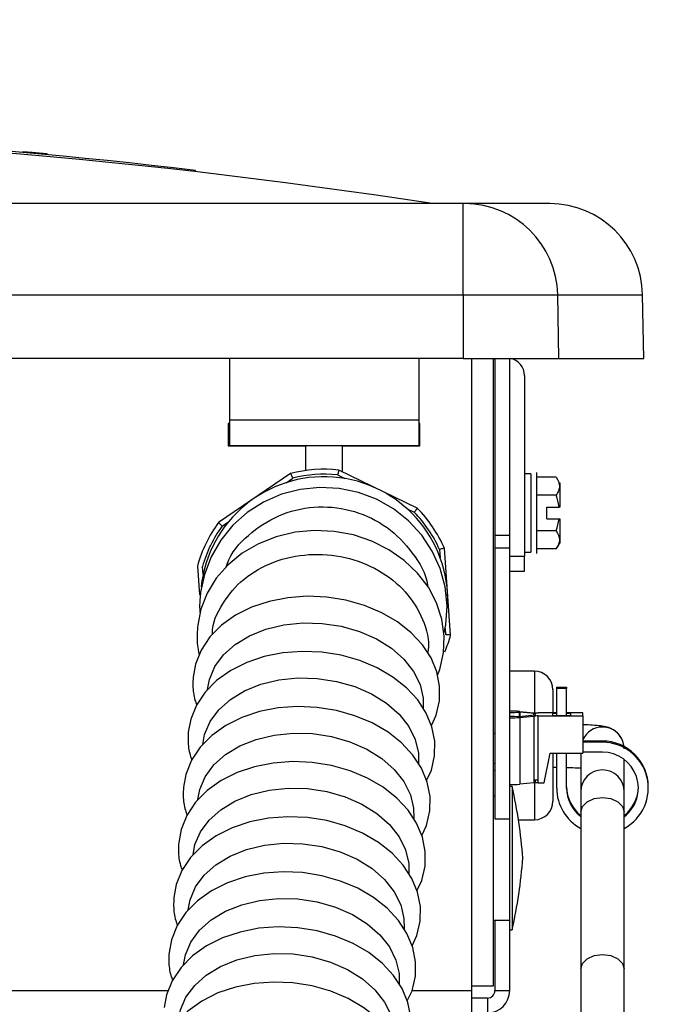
# Model space of a CAD drawing. Header units: inches. Extents: x 170 to 284, y 215 to 248.
# Tile 66 of 195: x 182.4361 to 182.5261, y 224.4272 to 224.562. Entities that reach past the tile are written whole.
import ezdxf

# ---------------------------------------------------------------- set-up
doc = ezdxf.new("R2010")
doc.units = ezdxf.units.IN
doc.header["$LTSCALE"] = 0.25
doc.header["$MEASUREMENT"] = 0
doc.layers.add('ANNOTATIONS', color=1, linetype='Continuous')
doc.layers.add('RH BENCH MOUNT', color=7, linetype='Continuous')
doc.styles.add('ARIAL', font='arial.ttf', dxfattribs={"height": 0.09375})
doc.dimstyles.new('STANDARD$0', dxfattribs={"dimtxt": 0.09375, "dimasz": 0.09375, "dimexe": 0.03125, "dimexo": 0.046875, "dimgap": 0.09, "dimtad": 0, "dimtih": 1, "dimtoh": 1, "dimdec": 4, "dimzin": 0, "dimdsep": 46, "dimtxsty": 'ARIAL', "dimcen": 0.09, "dimadec": 0, "dimazin": 0, "dimtfac": 1, "dimtdec": 4, "dimtofl": 0, "dimtmove": 0, "dimatfit": 1, "dimfxl": 1, "dimtolj": 1, "dimtzin": 0, "dimarcsym": 0})

# ---------------------------------------------------------------- blocks, each defined once
blk = doc.blocks.new('*D34')
at = {"layer": 'ANNOTATIONS', "color": 0, "lineweight": -2, "transparency": 16777216}
for p, q in [((182.0619612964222, 225.1031551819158), (182.0619612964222, 225.3047460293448)), ((182.6176742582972, 224.2929873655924), (182.6176742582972, 225.3047460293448)), ((181.9682112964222, 225.2734960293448), (181.8744612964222, 225.2734960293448)), ((182.7114242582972, 225.2734960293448), (182.8051742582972, 225.2734960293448))]:
    blk.add_line(p, q, dxfattribs=at)
at = {"layer": 'ANNOTATIONS', "color": 0, "transparency": 16777216}
for points in [[(181.9682112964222, 225.2891210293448), (181.9682112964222, 225.2578710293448), (182.0619612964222, 225.2734960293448)], [(182.7114242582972, 225.2891210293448), (182.7114242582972, 225.2578710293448), (182.6176742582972, 225.2734960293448)]]:
    blk.add_solid(points, dxfattribs=at)
at = {"layer": 'defpoints', "color": 0, "transparency": 16777216}
for p in [(182.6176742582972, 225.2734960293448), (182.0619612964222, 225.0562801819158), (182.6176742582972, 224.2461123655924)]:
    blk.add_point(p, dxfattribs=at)
at = {"layer": 'ANNOTATIONS', "color": 0, "transparency": 16777216, "insert": (183.0954961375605, 225.2734960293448), "char_height": 0.09375, "attachment_point": 5, "style": 'ARIAL'}
blk.add_mtext('\\A1;24 1/2"', dxfattribs=at)

msp = doc.modelspace()

# ---------------------------------------------------------------- linework, layer by layer
at = {"layer": 'RH BENCH MOUNT'}
for p, q in [((182.4365180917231, 224.5439406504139), (182.436506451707, 224.5438384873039)), ((182.4601534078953, 224.5412111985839), (182.4601795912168, 224.5413922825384)), ((182.4968780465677, 224.5368396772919), (182.2298466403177, 224.5368396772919)), ((182.4968780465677, 224.5243458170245), (182.4968780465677, 224.5368396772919)), ((182.497098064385, 224.5368396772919), (182.4968780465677, 224.5368396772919)), ((182.5087337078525, 224.5368396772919), (182.497098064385, 224.5368396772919)), ((182.2298466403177, 224.5243458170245), (182.4968780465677, 224.5243458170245)), ((182.4968780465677, 224.5243458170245), (182.4968780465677, 224.5156467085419)), ((182.4968780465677, 224.5243458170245), (182.5098119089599, 224.5243458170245)), ((182.5099637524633, 224.5156467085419), (182.5098119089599, 224.5243458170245)), ((182.5098119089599, 224.5243458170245), (182.5214475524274, 224.5243458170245)), ((182.5215993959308, 224.5156467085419), (182.5214475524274, 224.5243458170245)), ((182.4968780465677, 224.5156467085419), (182.2298466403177, 224.5156467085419)), ((182.4648339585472, 224.5156467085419), (182.4648339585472, 224.5072470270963)), ((182.4907741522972, 224.5156467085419), (182.4907741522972, 224.5072470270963)), ((182.4968780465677, 224.5156467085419), (182.5099637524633, 224.5156467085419)), ((182.4979933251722, 224.5156467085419), (182.4979933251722, 224.4297632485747)), ((182.5010383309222, 224.4297632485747), (182.5010383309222, 224.5156467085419)), ((182.5012078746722, 224.5156467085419), (182.5012078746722, 224.4914161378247)), ((182.5032356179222, 224.4290850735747), (182.5032356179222, 224.5156467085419)), ((182.5099637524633, 224.5156467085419), (182.5215993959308, 224.5156467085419)), ((182.5052701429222, 224.5133059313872), (182.5052701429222, 224.4885525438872)), ((182.4648339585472, 224.5067361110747), (182.4646644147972, 224.5067361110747)), ((182.4646644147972, 224.5067361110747), (182.4646644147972, 224.5036843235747)), ((182.4648339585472, 224.5072470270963), (182.4648339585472, 224.5037152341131)), ((182.4648339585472, 224.5072470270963), (182.4907741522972, 224.5072470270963)), ((182.4907741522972, 224.5072470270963), (182.4907741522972, 224.5037152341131)), ((182.4909436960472, 224.5067361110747), (182.4907741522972, 224.5067361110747)), ((182.4909436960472, 224.5036843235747), (182.4909436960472, 224.5067361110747)), ((182.4646644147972, 224.5036843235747), (182.4752608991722, 224.5036843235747)), ((182.4648339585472, 224.5037152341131), (182.4907741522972, 224.5037152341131)), ((182.4752608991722, 224.5036843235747), (182.4752608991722, 224.5002889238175)), ((182.4803472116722, 224.5001089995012), (182.4803472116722, 224.5036843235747)), ((182.4803472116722, 224.5036843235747), (182.4909436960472, 224.5036843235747)), ((182.4732295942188, 224.4998778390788), (182.463359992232, 224.4931915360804)), ((182.4796518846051, 224.4996925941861), (182.4806383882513, 224.4992139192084)), ((182.4905680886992, 224.4951495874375), (182.4798427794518, 224.5003537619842)), ((182.5061178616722, 224.4998611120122), (182.5052701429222, 224.4998611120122)), ((182.5061178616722, 224.4998611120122), (182.5061178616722, 224.4944865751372)), ((182.5069655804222, 224.4944865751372), (182.5069655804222, 224.5000476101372)), ((182.5096104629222, 224.4993808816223), (182.5069655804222, 224.4993808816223)), ((182.4726053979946, 224.4986358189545), (182.4735131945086, 224.4992508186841)), ((182.5101190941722, 224.4986348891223), (182.5101190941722, 224.4953003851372)), ((182.5096104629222, 224.4969337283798), (182.5069655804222, 224.4969337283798)), ((182.5083219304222, 224.4953003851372), (182.510004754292, 224.4953003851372)), ((182.5083219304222, 224.4936727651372), (182.5083219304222, 224.4953003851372)), ((182.4891803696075, 224.4950691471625), (182.4901668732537, 224.4945904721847)), ((182.5061178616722, 224.4944865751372), (182.5061178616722, 224.4891120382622)), ((182.5069655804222, 224.4889255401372), (182.5069655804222, 224.4944865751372)), ((182.4638371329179, 224.4926956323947), (182.4647449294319, 224.4933106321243)), ((182.5083219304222, 224.4936727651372), (182.510004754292, 224.4936727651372)), ((182.5101190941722, 224.4936727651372), (182.5101190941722, 224.4903382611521)), ((182.5032356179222, 224.4914161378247), (182.5012078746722, 224.4914161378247)), ((182.5012078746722, 224.4914161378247), (182.5012078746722, 224.4896630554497)), ((182.5096104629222, 224.4920394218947), (182.5069655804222, 224.4920394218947)), ((182.5096104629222, 224.4895922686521), (182.5101190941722, 224.4903382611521)), ((182.4936188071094, 224.4894950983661), (182.4936975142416, 224.4884014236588)), ((182.4951425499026, 224.4777698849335), (182.4942868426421, 224.4896603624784)), ((182.5032356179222, 224.4896630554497), (182.5012078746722, 224.4896630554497)), ((182.5012078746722, 224.4896630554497), (182.5012078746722, 224.4526007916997)), ((182.5032356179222, 224.4885525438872), (182.5052701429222, 224.4885525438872)), ((182.5052701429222, 224.4891120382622), (182.5061178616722, 224.4891120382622)), ((182.5052701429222, 224.4865180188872), (182.5052701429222, 224.4885525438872)), ((182.5096104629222, 224.4895922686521), (182.5069655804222, 224.4895922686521)), ((182.4604655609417, 224.487226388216), (182.4607479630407, 224.4833022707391)), ((182.4612290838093, 224.4860648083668), (182.4611503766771, 224.4871584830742)), ((182.5032356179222, 224.4865180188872), (182.5052701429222, 224.4865180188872)), ((182.494397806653, 224.4786705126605), (182.4944577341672, 224.4778377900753)), ((182.5066264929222, 224.4728273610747), (182.5032356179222, 224.4728273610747)), ((182.5066264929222, 224.4728273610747), (182.5066264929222, 224.4670192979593)), ((182.5091696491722, 224.4702842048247), (182.5091696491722, 224.4670276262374)), ((182.5096782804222, 224.4706477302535), (182.5110346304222, 224.4706477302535)), ((182.5096782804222, 224.4704719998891), (182.5096782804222, 224.4706477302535)), ((182.5110346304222, 224.4704719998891), (182.5096782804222, 224.4704719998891)), ((182.5096782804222, 224.4667728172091), (182.5096782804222, 224.4704719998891)), ((182.5110346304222, 224.4706477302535), (182.5110346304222, 224.4704719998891)), ((182.5110346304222, 224.4667728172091), (182.5110346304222, 224.4704719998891)), ((182.5066885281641, 224.4670132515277), (182.5045472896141, 224.4672219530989)), ((182.5045472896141, 224.4672219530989), (182.5045472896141, 224.4665784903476)), ((182.5046274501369, 224.4673114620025), (182.5065369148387, 224.4671253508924)), ((182.5046274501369, 224.4672141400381), (182.5046274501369, 224.4665863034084)), ((182.5065369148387, 224.4667724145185), (182.5065369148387, 224.467028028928)), ((182.5067282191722, 224.4670050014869), (182.5067282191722, 224.4667954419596)), ((182.5096782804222, 224.4671067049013), (182.5071357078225, 224.4671067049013)), ((182.5096782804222, 224.4670276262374), (182.5091018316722, 224.4670276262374)), ((182.5091018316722, 224.4670276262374), (182.5091018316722, 224.4667728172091)), ((182.5132726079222, 224.4671067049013), (182.5110346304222, 224.4671067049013)), ((182.5116110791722, 224.4670276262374), (182.5110346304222, 224.4670276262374)), ((182.5116110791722, 224.4667728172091), (182.5116110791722, 224.4670276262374)), ((182.5132726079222, 224.4666937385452), (182.5132726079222, 224.4671067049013)), ((182.5066885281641, 224.4667871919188), (182.5045472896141, 224.4665784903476)), ((182.5046274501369, 224.466488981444), (182.5065369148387, 224.4666750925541)), ((182.5046274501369, 224.466488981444), (182.5046274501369, 224.4573459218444)), ((182.5065369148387, 224.4666750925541), (182.5065369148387, 224.4575320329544)), ((182.5071357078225, 224.4666937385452), (182.5132726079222, 224.4666937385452)), ((182.5071357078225, 224.4575506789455), (182.5071357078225, 224.4666937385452)), ((182.5091018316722, 224.4667728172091), (182.5116110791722, 224.4667728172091)), ((182.5132726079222, 224.4666937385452), (182.5132726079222, 224.4616142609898)), ((182.5010383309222, 224.464339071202), (182.5012078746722, 224.464339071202)), ((182.5159513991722, 224.4632631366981), (182.5132726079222, 224.4632631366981)), ((182.5159513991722, 224.4630874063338), (182.5132726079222, 224.4630874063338)), ((182.5159513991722, 224.4630874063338), (182.5159513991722, 224.4632631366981)), ((182.5079828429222, 224.4575506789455), (182.5087627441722, 224.4616142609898)), ((182.5087627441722, 224.4616142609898), (182.5132726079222, 224.4616142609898)), ((182.5091696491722, 224.4616142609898), (182.5091696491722, 224.4550252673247)), ((182.5096782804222, 224.4568227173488), (182.5096782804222, 224.4616142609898)), ((182.5110346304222, 224.4568227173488), (182.5110346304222, 224.4616142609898)), ((182.5129843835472, 224.4616142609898), (182.5129843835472, 224.4563460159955)), ((182.5159513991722, 224.4617328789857), (182.5132726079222, 224.4617328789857)), ((182.5010383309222, 224.4602154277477), (182.5012078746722, 224.4602154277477)), ((182.5189184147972, 224.4563460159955), (182.5189184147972, 224.4607380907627)), ((182.5010383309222, 224.4592638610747), (182.5012078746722, 224.4592638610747)), ((182.5091696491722, 224.4596760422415), (182.5096782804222, 224.45966992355)), ((182.5065369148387, 224.4575320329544), (182.5046274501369, 224.4573459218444)), ((182.5065369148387, 224.4578849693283), (182.5066885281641, 224.457870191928)), ((182.5065369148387, 224.4576293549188), (182.5066885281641, 224.4576441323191)), ((182.5066264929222, 224.4578762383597), (182.5066264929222, 224.4524821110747)), ((182.5067282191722, 224.4578619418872), (182.5067282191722, 224.45765238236)), ((182.5071357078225, 224.4575506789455), (182.5079828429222, 224.4575506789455)), ((182.5035747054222, 224.4570326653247), (182.5032356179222, 224.4570326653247)), ((182.5035747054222, 224.4570326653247), (182.5035747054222, 224.4374334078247)), ((182.5129843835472, 224.4563460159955), (182.5129843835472, 224.4535557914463)), ((182.5189184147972, 224.4535557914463), (182.5189184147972, 224.4563460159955)), ((182.5222245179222, 224.4568227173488), (182.5222245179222, 224.4569984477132)), ((182.5012078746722, 224.4557102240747), (182.5010383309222, 224.4557102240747)), ((182.5129843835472, 224.4535557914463), (182.5129843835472, 224.4320569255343)), ((182.5189184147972, 224.4320569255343), (182.5189184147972, 224.4535557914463)), ((182.5012078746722, 224.4526007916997), (182.5032356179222, 224.4526007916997)), ((182.5044341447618, 224.4524821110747), (182.5066264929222, 224.4524821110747)), ((182.5010383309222, 224.4387558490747), (182.5032356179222, 224.4387558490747)), ((182.5012078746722, 224.4387558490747), (182.5012078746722, 224.4290850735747)), ((182.5032356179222, 224.4374334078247), (182.5035747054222, 224.4374334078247)), ((182.5129843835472, 224.4320569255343), (182.5129843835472, 224.425942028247)), ((182.5189184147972, 224.425942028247), (182.5189184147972, 224.4320569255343)), ((182.4979933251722, 224.4297632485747), (182.4979933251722, 224.4290850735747)), ((182.4979933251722, 224.4297632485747), (182.5010383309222, 224.4297632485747)), ((182.2287307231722, 224.4290850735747), (182.4564614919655, 224.4290850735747)), ((182.4898645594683, 224.4290850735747), (182.4979933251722, 224.4290850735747)), ((182.4979933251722, 224.4290850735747), (182.4979933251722, 224.4260400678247)), ((182.5001906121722, 224.4280678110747), (182.4979933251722, 224.4280678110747)), ((182.5001906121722, 224.4280678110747), (182.5001906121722, 224.4260400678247)), ((182.5012078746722, 224.4290850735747), (182.5032356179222, 224.4290850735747))]:
    msp.add_line(p, q, dxfattribs=at)
at = {"layer": 'RH BENCH MOUNT', "flags": 128}
for points in [[(182.4942706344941, 224.4781038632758), (182.4945097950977, 224.4791695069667), (182.4946623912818, 224.4817692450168), (182.4943935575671, 224.4843608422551), (182.493710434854, 224.4868800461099), (182.4926301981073, 224.4892647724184), (182.4911795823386, 224.4914562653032), (182.4893942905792, 224.4934004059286), (182.4873182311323, 224.4950489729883), (182.4850025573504, 224.4963608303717), (182.4825045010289, 224.4973029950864), (182.479886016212, 224.4978515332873), (182.4772122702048, 224.4979922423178), (182.4745500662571, 224.497721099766), (182.471966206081, 224.4970444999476), (182.469525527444, 224.4959791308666), (182.4672893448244, 224.4945515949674), (182.4653138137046, 224.492797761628), (182.463648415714, 224.4907618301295), (182.4623346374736, 224.488495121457), (182.461404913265, 224.4860546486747), (182.4608990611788, 224.4836379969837), (182.4608255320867, 224.4829623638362), (182.4608255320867, 224.4829623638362)], [(182.4933418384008, 224.4722878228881), (182.4936635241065, 224.4730397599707), (182.4941820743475, 224.4753202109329), (182.494278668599, 224.4776434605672), (182.4939552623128, 224.4799523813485), (182.4932228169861, 224.4821916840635), (182.4920995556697, 224.4843103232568), (182.490611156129, 224.4862589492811), (182.4887918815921, 224.4879902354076), (182.4866850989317, 224.4894605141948), (182.4843425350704, 224.4906318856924), (182.4818225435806, 224.4914739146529), (182.4791880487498, 224.4919645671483), (182.4765046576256, 224.4920905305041), (182.4738391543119, 224.4918472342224), (182.4712582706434, 224.4912388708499), (182.4688273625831, 224.4902784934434), (182.4666092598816, 224.4889883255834), (182.4646625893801, 224.4874001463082), (182.4630394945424, 224.4855553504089), (182.4617828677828, 224.4835040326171), (182.4609238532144, 224.4813025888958), (182.4604945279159, 224.4791408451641), (182.4604658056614, 224.4788506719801), (182.4604658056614, 224.4788506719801)], [(182.4925065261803, 224.4653986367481), (182.4931635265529, 224.4668025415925), (182.4936180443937, 224.4687769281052), (182.4936431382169, 224.4707707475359), (182.4932528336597, 224.4727359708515), (182.4924641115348, 224.4746330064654), (182.49129190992, 224.4764296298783), (182.4897556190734, 224.4780881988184), (182.4878875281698, 224.4795661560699), (182.4857348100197, 224.4808224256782), (182.4833550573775, 224.4818231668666), (182.4808118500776, 224.482543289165), (182.4781684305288, 224.4829665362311), (182.4754886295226, 224.4830830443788), (182.4728365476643, 224.4828887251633), (182.470275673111, 224.4823850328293), (182.4678676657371, 224.4815785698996), (182.4656730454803, 224.4804813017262), (182.4637533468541, 224.4791135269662), (182.462168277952, 224.4775076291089), (182.4609701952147, 224.4757120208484), (182.4601942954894, 224.4737892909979), (182.4598688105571, 224.4720269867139), (182.4598688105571, 224.4720269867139)], [(182.461848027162, 224.4703333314), (182.4621031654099, 224.4717091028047), (182.4628507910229, 224.473464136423), (182.4640411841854, 224.4750769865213), (182.4656360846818, 224.4764958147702), (182.4675842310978, 224.4776750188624), (182.4698230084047, 224.4785766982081), (182.4722804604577, 224.4791718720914), (182.4748776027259, 224.4794414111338), (182.4775309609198, 224.4793766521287)], [(182.4775309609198, 224.4793766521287), (182.4801552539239, 224.4789796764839), (182.4826661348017, 224.4782632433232), (182.484982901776, 224.4772503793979), (182.4870310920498, 224.4759736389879), (182.4887448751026, 224.4744740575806), (182.4900691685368, 224.4727998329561), (182.490961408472, 224.4710047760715), (182.4913929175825, 224.469146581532), (182.4914052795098, 224.4677474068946)], [(182.491846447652, 224.4578539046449), (182.4925034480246, 224.4592578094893), (182.4929579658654, 224.461232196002), (182.4929830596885, 224.4632260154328), (182.4925927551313, 224.4651912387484), (182.4918040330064, 224.4670882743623), (182.4906318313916, 224.4688848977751), (182.489095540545, 224.4705434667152), (182.4872274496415, 224.4720214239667), (182.4850747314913, 224.473277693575), (182.4826949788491, 224.4742784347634), (182.4801517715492, 224.4749985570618), (182.4775083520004, 224.4754218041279), (182.4748285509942, 224.4755383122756), (182.4721764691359, 224.4753439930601), (182.4696155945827, 224.4748403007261), (182.4672075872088, 224.4740338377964), (182.465012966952, 224.472936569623), (182.4630932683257, 224.4715687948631), (182.4615081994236, 224.4699628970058), (182.4603101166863, 224.4681672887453), (182.459534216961, 224.4662445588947), (182.4592087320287, 224.4644822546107), (182.4592087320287, 224.4644822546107)], [(182.4611879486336, 224.4627885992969), (182.4614430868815, 224.4641643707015), (182.4621907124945, 224.4659194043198), (182.463381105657, 224.4675322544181), (182.4649760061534, 224.468951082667), (182.4669241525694, 224.4701302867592), (182.4691629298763, 224.471031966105), (182.4716203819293, 224.4716271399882), (182.4742175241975, 224.4718966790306), (182.4768708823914, 224.4718319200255)], [(182.4768708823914, 224.4718319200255), (182.4794951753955, 224.4714349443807), (182.4820060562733, 224.47071851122), (182.4843228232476, 224.4697056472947), (182.4863710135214, 224.4684289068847), (182.4880847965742, 224.4669293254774), (182.4894090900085, 224.4652551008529), (182.4903013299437, 224.4634600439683), (182.4907328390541, 224.4616018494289), (182.4907452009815, 224.4602026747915)], [(182.4911863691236, 224.4503091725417), (182.4918433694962, 224.4517130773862), (182.492297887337, 224.4536874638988), (182.4923229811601, 224.4556812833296), (182.491932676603, 224.4576465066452), (182.491143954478, 224.4595435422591), (182.4899717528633, 224.4613401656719), (182.4884354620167, 224.462998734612), (182.4865673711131, 224.4644766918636), (182.4844146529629, 224.4657329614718), (182.4820349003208, 224.4667337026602), (182.4794916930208, 224.4674538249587), (182.476848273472, 224.4678770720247), (182.4741684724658, 224.4679935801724), (182.4715163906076, 224.467799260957), (182.4689555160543, 224.4672955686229), (182.4665475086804, 224.4664891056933), (182.4643528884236, 224.4653918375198), (182.4624331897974, 224.4640240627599), (182.4608481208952, 224.4624181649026), (182.459650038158, 224.4606225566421), (182.4588741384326, 224.4586998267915), (182.4585486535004, 224.4569375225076), (182.4585486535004, 224.4569375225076)], [(182.4605278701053, 224.4552438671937), (182.4607830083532, 224.4566196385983), (182.4615306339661, 224.4583746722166), (182.4627210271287, 224.4599875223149), (182.4643159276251, 224.4614063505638), (182.4662640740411, 224.462585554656), (182.4685028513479, 224.4634872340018), (182.4709603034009, 224.464082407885), (182.4735574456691, 224.4643519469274), (182.476210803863, 224.4642871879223)], [(182.476210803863, 224.4642871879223), (182.4788350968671, 224.4638902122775), (182.481345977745, 224.4631737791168), (182.4836627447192, 224.4621609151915), (182.4857109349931, 224.4608841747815), (182.4874247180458, 224.4593845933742), (182.4887490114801, 224.4577103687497), (182.4896412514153, 224.4559153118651), (182.4900727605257, 224.4540571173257), (182.4900851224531, 224.4526579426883)], [(182.4905262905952, 224.4427644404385), (182.4911832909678, 224.444168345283), (182.4916378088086, 224.4461427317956), (182.4916629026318, 224.4481365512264), (182.4912725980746, 224.450101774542), (182.4904838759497, 224.4519988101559), (182.4893116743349, 224.4537954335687), (182.4877753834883, 224.4554540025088), (182.4859072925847, 224.4569319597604), (182.4837545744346, 224.4581882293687), (182.4813748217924, 224.4591889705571), (182.4788316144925, 224.4599090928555), (182.4761881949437, 224.4603323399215), (182.4735083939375, 224.4604488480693), (182.4708563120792, 224.4602545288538), (182.4682954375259, 224.4597508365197), (182.465887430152, 224.4589443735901), (182.4636928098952, 224.4578471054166), (182.461773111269, 224.4564793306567), (182.4601880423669, 224.4548734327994), (182.4589899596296, 224.4530778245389), (182.4582140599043, 224.4511550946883), (182.457888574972, 224.4493927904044), (182.457888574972, 224.4493927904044)], [(182.4598677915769, 224.4476991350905), (182.4601229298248, 224.4490749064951), (182.4608705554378, 224.4508299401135), (182.4620609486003, 224.4524427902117), (182.4636558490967, 224.4538616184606), (182.4656039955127, 224.4550408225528), (182.4678427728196, 224.4559425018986), (182.4703002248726, 224.4565376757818), (182.4728973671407, 224.4568072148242), (182.4755507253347, 224.4567424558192)], [(182.4755507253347, 224.4567424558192), (182.4781750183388, 224.4563454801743), (182.4806858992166, 224.4556290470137), (182.4830026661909, 224.4546161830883), (182.4850508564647, 224.4533394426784), (182.4867646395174, 224.451839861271), (182.4880889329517, 224.4501656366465), (182.4889811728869, 224.448370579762), (182.4894126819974, 224.4465123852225), (182.4894250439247, 224.4451132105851)], [(182.5129843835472, 224.4535557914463), (182.5132102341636, 224.4543159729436), (182.5138534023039, 224.454960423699), (182.5148159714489, 224.4553910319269), (182.5159513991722, 224.4555422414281), (182.5170868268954, 224.4553910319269), (182.5180493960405, 224.454960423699), (182.5186925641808, 224.4543159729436), (182.5189184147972, 224.4535557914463), (182.5189184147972, 224.4535557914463)], [(182.4898662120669, 224.4352197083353), (182.4905232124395, 224.4366236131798), (182.4909777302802, 224.4385979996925), (182.4910028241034, 224.4405918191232), (182.4906125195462, 224.4425570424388), (182.4898237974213, 224.4444540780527), (182.4886515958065, 224.4462507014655), (182.4871153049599, 224.4479092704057), (182.4852472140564, 224.4493872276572), (182.4830944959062, 224.4506434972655), (182.480714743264, 224.4516442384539), (182.4781715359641, 224.4523643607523), (182.4755281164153, 224.4527876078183), (182.4728483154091, 224.4529041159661), (182.4701962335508, 224.4527097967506), (182.4676353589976, 224.4522061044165), (182.4652273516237, 224.4513996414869), (182.4630327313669, 224.4503023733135), (182.4611130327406, 224.4489345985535), (182.4595279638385, 224.4473287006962), (182.4583298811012, 224.4455330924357), (182.4575539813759, 224.4436103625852), (182.4572284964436, 224.4418480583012), (182.4572284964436, 224.4418480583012)], [(182.4592077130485, 224.4401544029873), (182.4594628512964, 224.4415301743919), (182.4602104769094, 224.4432852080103), (182.4614008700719, 224.4448980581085), (182.4629957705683, 224.4463168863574), (182.4649439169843, 224.4474960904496), (182.4671826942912, 224.4483977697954), (182.4696401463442, 224.4489929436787), (182.4722372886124, 224.4492624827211), (182.4748906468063, 224.449197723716)], [(182.4748906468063, 224.449197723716), (182.4775149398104, 224.4488007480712), (182.4800258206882, 224.4480843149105), (182.4823425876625, 224.4470714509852), (182.4843907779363, 224.4457947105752), (182.4861045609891, 224.4442951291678), (182.4874288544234, 224.4426209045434), (182.4883210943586, 224.4408258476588), (182.488752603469, 224.4389676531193), (182.4887649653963, 224.4375684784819)], [(182.4892061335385, 224.4276749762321), (182.4898631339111, 224.4290788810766), (182.4903176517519, 224.4310532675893), (182.490342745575, 224.43304708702), (182.4899524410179, 224.4350123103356), (182.4891637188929, 224.4369093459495), (182.4879915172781, 224.4387059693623), (182.4864552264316, 224.4403645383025), (182.484587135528, 224.441842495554), (182.4824344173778, 224.4430987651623), (182.4800546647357, 224.4440995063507), (182.4775114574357, 224.4448196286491), (182.4748680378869, 224.4452428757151), (182.4721882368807, 224.4453593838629), (182.4695361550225, 224.4451650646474), (182.4669752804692, 224.4446613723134), (182.4645672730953, 224.4438549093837), (182.4623726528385, 224.4427576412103), (182.4604529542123, 224.4413898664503), (182.4588678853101, 224.439783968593), (182.4576698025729, 224.4379883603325), (182.4568939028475, 224.436065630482), (182.4565684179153, 224.434303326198), (182.4565684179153, 224.434303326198)], [(182.4585476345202, 224.4326096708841), (182.4588027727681, 224.4339854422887), (182.459550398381, 224.4357404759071), (182.4607407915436, 224.4373533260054), (182.4623356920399, 224.4387721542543), (182.464283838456, 224.4399513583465), (182.4665226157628, 224.4408530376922), (182.4689800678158, 224.4414482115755), (182.471577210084, 224.4417177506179), (182.4742305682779, 224.4416529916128)], [(182.4742305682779, 224.4416529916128), (182.476854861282, 224.441256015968), (182.4793657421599, 224.4405395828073), (182.4816825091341, 224.439526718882), (182.4837306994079, 224.438249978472), (182.4854444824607, 224.4367503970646), (182.486768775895, 224.4350761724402), (182.4876610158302, 224.4332811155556), (182.4880925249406, 224.4314229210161), (182.4881048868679, 224.4300237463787)], [(182.4885460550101, 224.420130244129), (182.4892030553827, 224.4215341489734), (182.4896575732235, 224.4235085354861), (182.4896826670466, 224.4255023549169), (182.4892923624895, 224.4274675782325), (182.4885036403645, 224.4293646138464), (182.4873314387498, 224.4311612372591), (182.4857951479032, 224.4328198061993), (182.4839270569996, 224.4342977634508), (182.4817743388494, 224.4355540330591), (182.4793945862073, 224.4365547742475), (182.4768513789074, 224.4372748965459), (182.4742079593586, 224.437698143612), (182.4715281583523, 224.4378146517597), (182.4688760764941, 224.4376203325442), (182.4663152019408, 224.4371166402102), (182.4639071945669, 224.4363101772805), (182.4617125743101, 224.4352129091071), (182.4597928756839, 224.4338451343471), (182.4582078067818, 224.4322392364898), (182.4570097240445, 224.4304436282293), (182.4562338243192, 224.4285208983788), (182.4559083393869, 224.4267585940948), (182.4559083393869, 224.4267585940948)], [(182.4578875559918, 224.425064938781), (182.4581426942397, 224.4264407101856), (182.4588903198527, 224.4281957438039), (182.4600807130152, 224.4298085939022), (182.4616756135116, 224.4312274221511), (182.4636237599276, 224.4324066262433), (182.4658625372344, 224.4333083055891), (182.4683199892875, 224.4339034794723), (182.4709171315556, 224.4341730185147), (182.4735704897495, 224.4341082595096)], [(182.4735704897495, 224.4341082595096), (182.4761947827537, 224.4337112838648), (182.4787056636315, 224.4329948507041), (182.4810224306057, 224.4319819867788), (182.4830706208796, 224.4307052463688), (182.4847844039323, 224.4292056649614), (182.4861086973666, 224.427531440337), (182.4870009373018, 224.4257363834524), (182.4874324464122, 224.423878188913), (182.4874448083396, 224.4224790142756)], [(182.5129843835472, 224.4320569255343), (182.5132102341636, 224.4328171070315), (182.5138534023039, 224.4334615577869), (182.5148159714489, 224.4338921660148), (182.5159513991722, 224.434043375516), (182.5170868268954, 224.4338921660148), (182.5180493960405, 224.4334615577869), (182.5186925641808, 224.4328171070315), (182.5189184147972, 224.4320569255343), (182.5189184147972, 224.4320569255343)], [(182.4878859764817, 224.4125855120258), (182.4885429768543, 224.4139894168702), (182.4889974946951, 224.4159638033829), (182.4890225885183, 224.4179576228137), (182.4886322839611, 224.4199228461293), (182.4878435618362, 224.4218198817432), (182.4866713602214, 224.423616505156), (182.4851350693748, 224.4252750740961), (182.4832669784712, 224.4267530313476), (182.4811142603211, 224.4280093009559), (182.4787345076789, 224.4290100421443), (182.476191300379, 224.4297301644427), (182.4735478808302, 224.4301534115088), (182.470868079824, 224.4302699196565), (182.4682159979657, 224.4300756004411), (182.4656551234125, 224.429571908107), (182.4632471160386, 224.4287654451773), (182.4610524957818, 224.4276681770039), (182.4591327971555, 224.426300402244), (182.4575477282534, 224.4246945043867), (182.4563496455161, 224.4228988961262), (182.4555737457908, 224.4209761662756), (182.4552482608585, 224.4192138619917), (182.4552482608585, 224.4192138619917)]]:
    msp.add_lwpolyline(points, dxfattribs=at)
at = {"layer": 'RH BENCH MOUNT'}
for centre, radius, start, end in [((182.3633623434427, 223.6990362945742), 0.8477187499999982, 81.2281668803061, 98.77183311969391), ((182.3633623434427, 223.720215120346), 0.8268648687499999, 83.27583731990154, 96.72416268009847), ((182.497098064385, 224.5241238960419), 0.01271578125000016, 1.000000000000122, 90), ((182.5087337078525, 224.5241238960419), 0.0127157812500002, 1.000000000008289, 90), ((182.5028965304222, 224.5133059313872), 0.00237361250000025, 359.9999999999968, 80.45874639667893), ((182.4778040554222, 224.4824981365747), 0.01695437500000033, 357.689394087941, 173.6757392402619), ((182.4778040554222, 224.4824981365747), 0.01797163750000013, 83.48627628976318, 104.7461997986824), ((182.4778040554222, 224.4824981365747), 0.01729346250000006, 83.86616083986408, 104.3663152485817), ((182.4778040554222, 224.4824981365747), 0.0172934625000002, 23.86616083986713, 44.36631524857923), ((182.4778040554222, 224.4824981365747), 0.01797163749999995, 23.48627628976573, 44.74619979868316), ((182.4778040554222, 224.4824981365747), 0.01797163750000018, 143.4862762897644, 164.7461997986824), ((182.4778040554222, 224.4824981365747), 0.01729346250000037, 143.8661608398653, 164.36631524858), ((182.4778040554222, 224.4824981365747), 0.01797163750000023, 337.0788334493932, 344.7461997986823), ((182.5066264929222, 224.4702842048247), 0.002543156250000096, 0, 90), ((182.5033077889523, 224.4486430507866), 0.01871499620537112, 85.95651452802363, 90.22095145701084), ((182.5032559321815, 224.4883394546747), 0.02115694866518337, 269.9449863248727, 273.4993396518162), ((182.5070661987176, 224.4744985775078), 0.0073921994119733, 265.8940902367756, 270.5387621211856), ((182.5066924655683, 224.4669325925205), 8.07550531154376e-05, 63.72107659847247, 92.7946997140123), ((182.5032559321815, 224.4454609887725), 0.02115694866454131, 86.50066034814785, 90.05501367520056), ((182.5033077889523, 224.4851573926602), 0.01871499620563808, 269.779048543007, 274.0434854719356), ((182.5070661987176, 224.459301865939), 0.007392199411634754, 89.46123787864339, 94.10590976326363), ((182.5066924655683, 224.4668678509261), 8.075505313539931e-05, 267.2053002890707, 296.2789233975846), ((182.5159504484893, 224.4622112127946), 0.002967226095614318, 89.98164274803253, 154.4850214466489), ((182.5159532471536, 224.4622130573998), 0.002965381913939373, 6.075361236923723, 90.0357058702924), ((182.5159558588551, 224.4569944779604), 0.006268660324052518, 0.03628368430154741, 90.04076166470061), ((182.5159591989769, 224.4568236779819), 0.006263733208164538, 298.1925677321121, 90.07134658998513), ((182.5159577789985, 224.4568235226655), 0.004909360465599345, 307.0893240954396, 90.07445719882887), ((182.5159513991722, 224.4563433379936), 0.002967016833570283, 0.05171464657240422, 179.9482853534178), ((182.5070661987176, 224.4653555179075), 0.007392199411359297, 265.8940902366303, 270.5387621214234), ((182.5070661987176, 224.4501588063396), 0.00739219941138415, 89.46123787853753, 94.10590976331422), ((182.5066924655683, 224.4577895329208), 8.075505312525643e-05, 63.72107660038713, 92.79469971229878), ((182.5066924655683, 224.4577247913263), 8.075505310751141e-05, 267.2053002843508, 296.2789234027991), ((182.5033077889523, 224.4760143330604), 0.01871499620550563, 269.7790485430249, 274.0434854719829), ((182.4374038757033, 224.4421788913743), 0.06781750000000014, 4.27396941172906, 12.65181285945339), ((182.5159419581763, 224.4568244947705), 0.006263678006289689, 180.0162586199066, 241.8241935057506), ((182.5159426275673, 224.4569993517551), 0.004907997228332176, 180.0105537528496, 232.9336438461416), ((182.5159426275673, 224.4568236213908), 0.004907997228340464, 180.0105537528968, 232.9336438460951), ((182.5159601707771, 224.4569993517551), 0.004907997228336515, 307.0663561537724, 359.9894462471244), ((182.5066264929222, 224.4550252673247), 0.002543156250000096, 270, 0), ((182.4374038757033, 224.4522871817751), 0.06781750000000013, 347.3481871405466, 355.726030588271), ((182.5001906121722, 224.4290850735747), 0.00304500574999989, 270, 0), ((182.5001906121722, 224.4290850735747), 0.001017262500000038, 270, 0)]:
    msp.add_arc(centre, radius, start, end, dxfattribs=at)
for points, knots in [([(182.4398959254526, 224.5436336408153), (182.4398959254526, 224.5436336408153), (182.4398740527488, 224.5436356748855), (182.4397883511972, 224.5436436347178), (182.4397234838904, 224.5436496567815), (182.4395541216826, 224.5436653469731), (182.4394504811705, 224.5436749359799), (182.4392056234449, 224.5436975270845), (182.439063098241, 224.5437106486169), (182.4387517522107, 224.5437392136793), (182.4385818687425, 224.5437547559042), (182.4382130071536, 224.5437883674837), (182.4380165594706, 224.543806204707), (182.4374074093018, 224.5438612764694), (182.4369641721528, 224.5439010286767), (182.4365180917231, 224.5439406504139)], [0, 0, 0, 0, 0.125, 0.125, 0.25, 0.25, 0.375, 0.375, 0.5, 0.5, 0.625, 0.625, 0.75, 0.75, 1, 1, 1, 1]), ([(182.4732295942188, 224.4998778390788), (182.4732295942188, 224.4998778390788), (182.4732610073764, 224.4998087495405), (182.4733660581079, 224.4995769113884), (182.4734401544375, 224.4994130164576), (182.4735131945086, 224.4992508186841)], [0, 0, 0, 0, 0.5, 0.5, 1, 1, 1, 1]), ([(182.4798427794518, 224.5003537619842), (182.4798427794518, 224.5003537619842), (182.4798215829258, 224.50028088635), (182.479750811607, 224.5000363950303), (182.479700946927, 224.4998635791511), (182.4796518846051, 224.4996925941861)], [0, 0, 0, 0, 0.5, 0.5, 1, 1, 1, 1]), ([(182.5096104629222, 224.4993808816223), (182.5098807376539, 224.4989844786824), (182.5100563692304, 224.4985802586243), (182.5100578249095, 224.498056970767), (182.5100473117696, 224.4979512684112), (182.510006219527, 224.4977431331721), (182.5099757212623, 224.4976400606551), (182.5098584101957, 224.4973334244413), (182.5097459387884, 224.4971324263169), (182.5096104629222, 224.4969337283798)], [0, 0, 0, 0, 0.4999999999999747, 0.4999999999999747, 0.6249999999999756, 0.6249999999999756, 0.7499999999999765, 0.7499999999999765, 1, 1, 1, 1]), ([(182.4643978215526, 224.4870992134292), (182.4645118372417, 224.4874325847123), (182.4651508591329, 224.4893010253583), (182.4678168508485, 224.4919995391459), (182.4720475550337, 224.4945899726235), (182.4770421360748, 224.4955841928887), (182.4820553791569, 224.4949372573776), (182.4866332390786, 224.4927155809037), (182.4900084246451, 224.4891397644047), (182.4918373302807, 224.4861568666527), (182.491992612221, 224.4844973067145), (182.4919976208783, 224.4844437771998)], [0, 0, 0, 0, 0.03002278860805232, 0.1682682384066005, 0.3062968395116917, 0.4441696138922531, 0.5819531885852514, 0.7197114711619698, 0.8575069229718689, 0.9954038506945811, 1, 1, 1, 1]), ([(182.4905680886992, 224.4951495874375), (182.4905680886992, 224.4951495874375), (182.4905239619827, 224.4950878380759), (182.4903757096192, 224.4948809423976), (182.4902708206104, 224.4947348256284), (182.4901668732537, 224.4945904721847)], [0, 0, 0, 0, 0.5, 0.5, 1, 1, 1, 1]), ([(182.463359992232, 224.4931915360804), (182.463359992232, 224.4931915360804), (182.4634125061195, 224.4931367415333), (182.463588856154, 224.4929532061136), (182.4637135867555, 224.4928236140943), (182.4638371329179, 224.4926956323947)], [0, 0, 0, 0, 0.5, 0.5, 1, 1, 1, 1]), ([(182.5096104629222, 224.4920394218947), (182.5098807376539, 224.4916430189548), (182.5100563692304, 224.4912387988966), (182.5100578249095, 224.4907155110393), (182.5100473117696, 224.4906098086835), (182.510006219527, 224.4904016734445), (182.5099757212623, 224.4902986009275), (182.5098584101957, 224.4899919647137), (182.5097459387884, 224.4897909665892), (182.5096104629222, 224.4895922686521)], [0, 0, 0, 0, 0.5000000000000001, 0.5000000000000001, 0.6249999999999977, 0.6249999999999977, 0.7499999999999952, 0.7499999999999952, 1, 1, 1, 1]), ([(182.4625418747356, 224.4778861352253), (182.462538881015, 224.4779304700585), (182.4624402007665, 224.4793918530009), (182.4638046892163, 224.4821700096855), (182.4666154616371, 224.4856134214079), (182.4708199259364, 224.4879840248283), (182.4756935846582, 224.4890248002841), (182.4807567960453, 224.4886198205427), (182.4854086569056, 224.4868190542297), (182.4891857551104, 224.4838181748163), (182.491461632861, 224.4799800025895), (182.4923435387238, 224.476961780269), (182.4920263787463, 224.475460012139), (182.4920014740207, 224.4753420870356)], [0, 0, 0, 0, 0.003444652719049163, 0.1135440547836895, 0.2234578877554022, 0.3331936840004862, 0.4427976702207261, 0.5523228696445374, 0.6618204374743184, 0.7713400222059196, 0.8809323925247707, 0.9906503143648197, 1, 1, 1, 1]), ([(182.4942868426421, 224.4896603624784), (182.4942868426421, 224.4896603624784), (182.4942131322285, 224.4896422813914), (182.4939660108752, 224.4895813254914), (182.4937914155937, 224.4895381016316), (182.4936188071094, 224.4894950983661)], [0, 0, 0, 0, 0.5, 0.5, 1, 1, 1, 1]), ([(182.4608255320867, 224.4829623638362), (182.4607843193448, 224.4824742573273), (182.4607233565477, 224.4817522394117), (182.4607993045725, 224.481032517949), (182.4608239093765, 224.4807993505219)], [0, 0, 0, 0, 0.6760310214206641, 0.9999999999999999, 0.9999999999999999, 0.9999999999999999, 0.9999999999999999]), ([(182.4604658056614, 224.4788506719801), (182.4604445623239, 224.4784076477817), (182.4603863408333, 224.477193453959), (182.4604573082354, 224.4759082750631), (182.4606946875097, 224.4751107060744), (182.4607086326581, 224.4750638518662)], [0, 0, 0, 0, 0.3509589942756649, 0.9618712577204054, 1, 1, 1, 1]), ([(182.4951425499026, 224.4777698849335), (182.4951425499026, 224.4777698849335), (182.4950670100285, 224.4777772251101), (182.4948137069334, 224.477802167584), (182.494634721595, 224.4778199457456), (182.4944577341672, 224.4778377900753)], [0, 0, 0, 0, 0.5, 0.5, 1, 1, 1, 1]), ([(182.4598688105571, 224.4720269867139), (182.4598516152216, 224.4716329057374), (182.459805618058, 224.4705787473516), (182.4599486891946, 224.4692875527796), (182.4602717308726, 224.4684416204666), (182.4603523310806, 224.4682305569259)], [0, 0, 0, 0, 0.3094222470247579, 0.8276980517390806, 1, 1, 1, 1]), ([(182.4592087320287, 224.4644822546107), (182.4591915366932, 224.4640881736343), (182.4591455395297, 224.4630340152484), (182.4592886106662, 224.4617428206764), (182.4596116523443, 224.4608968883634), (182.4596922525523, 224.4606858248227)], [0, 0, 0, 0, 0.3094222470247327, 0.8276980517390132, 0.9999999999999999, 0.9999999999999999, 0.9999999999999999, 0.9999999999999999]), ([(182.5189184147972, 224.4622154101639), (182.5188746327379, 224.4626045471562), (182.5187977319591, 224.4632880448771), (182.5182991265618, 224.464093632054), (182.5177578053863, 224.4646166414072), (182.5172229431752, 224.4649360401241), (182.5167648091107, 224.4651140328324), (182.5163409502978, 224.465225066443), (182.5157822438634, 224.4653226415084), (182.5149393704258, 224.465407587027), (182.5140269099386, 224.4654735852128), (182.5133934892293, 224.4654986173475), (182.5132726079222, 224.4655033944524)], [0, 0, 0, 0, 0.114333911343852, 0.200821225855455, 0.2754521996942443, 0.3413536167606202, 0.4003592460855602, 0.4666652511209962, 0.570078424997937, 0.7701020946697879, 0.9561265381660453, 1, 1, 1, 1]), ([(182.5110346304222, 224.4596432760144), (182.5113316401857, 224.4596366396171), (182.5120611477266, 224.4596203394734), (182.5126407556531, 224.4595929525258), (182.5129843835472, 224.4595767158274)], [0, 0, 0, 0, 0.4071373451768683, 1, 1, 1, 1]), ([(182.4585486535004, 224.4569375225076), (182.4585314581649, 224.4565434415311), (182.4584854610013, 224.4554892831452), (182.4586285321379, 224.4541980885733), (182.4589515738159, 224.4533521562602), (182.4590321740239, 224.4531410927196)], [0, 0, 0, 0, 0.3094222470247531, 0.8276980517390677, 1, 1, 1, 1]), ([(182.457888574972, 224.4493927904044), (182.4578713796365, 224.4489987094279), (182.4578253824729, 224.447944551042), (182.4579684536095, 224.4466533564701), (182.4582914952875, 224.445807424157), (182.4583720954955, 224.4455963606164)], [0, 0, 0, 0, 0.3094222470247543, 0.827698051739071, 0.9999999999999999, 0.9999999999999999, 0.9999999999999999, 0.9999999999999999]), ([(182.4572284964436, 224.4418480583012), (182.4572113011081, 224.4414539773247), (182.4571653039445, 224.4403998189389), (182.4573083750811, 224.4391086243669), (182.4576314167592, 224.4382626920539), (182.4577120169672, 224.4380516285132)], [0, 0, 0, 0, 0.3094222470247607, 0.827698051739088, 1, 1, 1, 1]), ([(182.4565684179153, 224.434303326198), (182.4565512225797, 224.4339092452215), (182.4565052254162, 224.4328550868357), (182.4566482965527, 224.4315638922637), (182.4569713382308, 224.4307179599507), (182.4570519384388, 224.43050689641)], [0, 0, 0, 0, 0.309422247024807, 0.827698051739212, 0.9999999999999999, 0.9999999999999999, 0.9999999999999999, 0.9999999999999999])]:
    msp.add_open_spline(points, degree=3, knots=knots, dxfattribs=at)
for points in [[(182.510004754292, 224.4953003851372), (182.5099325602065, 224.4958619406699), (182.5097912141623, 224.4964035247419), (182.5096104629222, 224.4969337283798)], [(182.5101190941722, 224.4953003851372), (182.5100810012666, 224.4953003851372), (182.5100428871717, 224.4953003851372), (182.510004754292, 224.4953003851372)], [(182.5096104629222, 224.4920394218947), (182.5097912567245, 224.4925697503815), (182.5099337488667, 224.4931204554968), (182.510004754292, 224.4936727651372)], [(182.510004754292, 224.4936727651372), (182.5100428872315, 224.4936727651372), (182.5100810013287, 224.4936727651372), (182.5101190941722, 224.4936727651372)]]:
    msp.add_open_spline(points, degree=3, dxfattribs=at)

# ---------------------------------------------------------------- dimensions: what is measured, and where the dimension line sits
at = {"layer": 'ANNOTATIONS'}
dim = msp.add_linear_dim(base=(182.6176742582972, 225.2734960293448), p1=(182.0619612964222, 225.0562801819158), p2=(182.6176742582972, 224.2461123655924), angle=7.016709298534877e-15, text='24 1/2"', dimstyle='STANDARD$0', dxfattribs=at)
dim.commit()
dim.dimension.update_dxf_attribs({"geometry": '*D34', "text_midpoint": (183.0954961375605, 225.2734960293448), "dimtype": 160})

doc.saveas('drawing.dxf')
